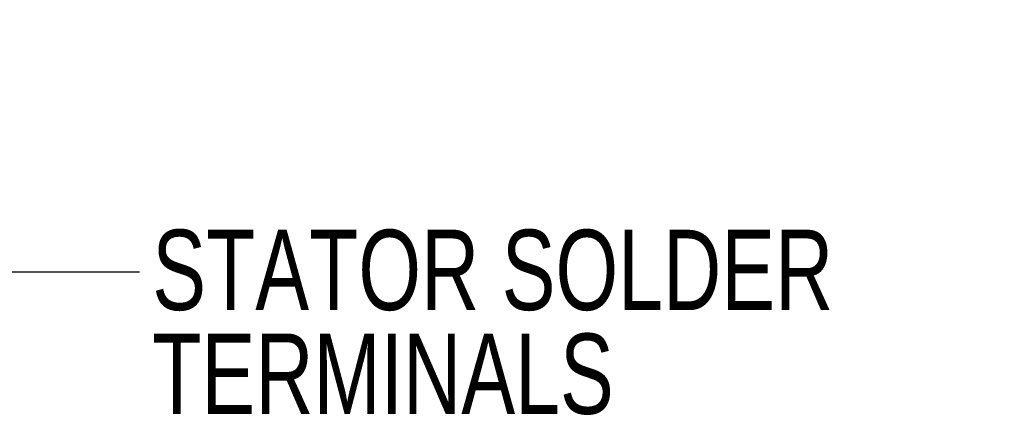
# Model space of a CAD drawing. Header units: inches. Extents: x 0.5 to 16.4, y 0.4 to 10.9.
# Tile 11 of 13: x 7.193 to 8.88, y 4.864 to 5.543. Entities that reach past the tile are written whole.
import ezdxf

# ---------------------------------------------------------------- set-up
doc = ezdxf.new("R2010")
doc.units = ezdxf.units.IN
doc.header["$MEASUREMENT"] = 0
doc.layers.add('DIMENSIONS', color=150, linetype='Continuous')
doc.styles.add('SLDTEXTSTYLE0', font='TXT', dxfattribs={"width": 0.75})
doc.dimstyles.new('SLDDIMSTYLE1', dxfattribs={"dimtxt": 0.18, "dimasz": 0.156, "dimexe": 0, "dimexo": 0.0625, "dimgap": 0, "dimtad": 0, "dimtih": 1, "dimtoh": 1, "dimdec": 0, "dimrnd": 1e-09, "dimzin": 0, "dimdsep": 46, "dimtxsty": 'Standard', "dimsah": 1, "dimcen": 0.09, "dimadec": 0, "dimazin": 0, "dimtfac": 0.156, "dimtdec": 0, "dimtofl": 0, "dimtmove": 0, "dimatfit": 3, "dimfxl": 0, "dimfrac": 2, "dimtolj": 1, "dimtzin": 0, "dimarcsym": 0})

# ---------------------------------------------------------------- blocks, each defined once
blk = doc.blocks.new('SW_NOTE_0_4')
at = {"layer": 'DIMENSIONS', "color": 0, "attachment_point": 1, "style": 'SLDTEXTSTYLE0'}
for s, insert, char_height in [('STATOR SOLDER', (0.022, 0.0723), 0.137795), ('TERMINALS', (0.022, -0.1059), 0.1378)]:
    blk.add_mtext(s, dxfattribs=dict(at, insert=insert, char_height=char_height))

msp = doc.modelspace()

# ---------------------------------------------------------------- block references
at = {"layer": 'DIMENSIONS'}
msp.add_blockref('SW_NOTE_0_4', (7.39807, 5.10989), dxfattribs=at)

# ---------------------------------------------------------------- leaders
msp.add_leader([(6.88883, 5.5426), (7.14807, 5.10989), (7.39807, 5.10989)], dimstyle='SLDDIMSTYLE1', dxfattribs=at)

doc.saveas('drawing.dxf')
